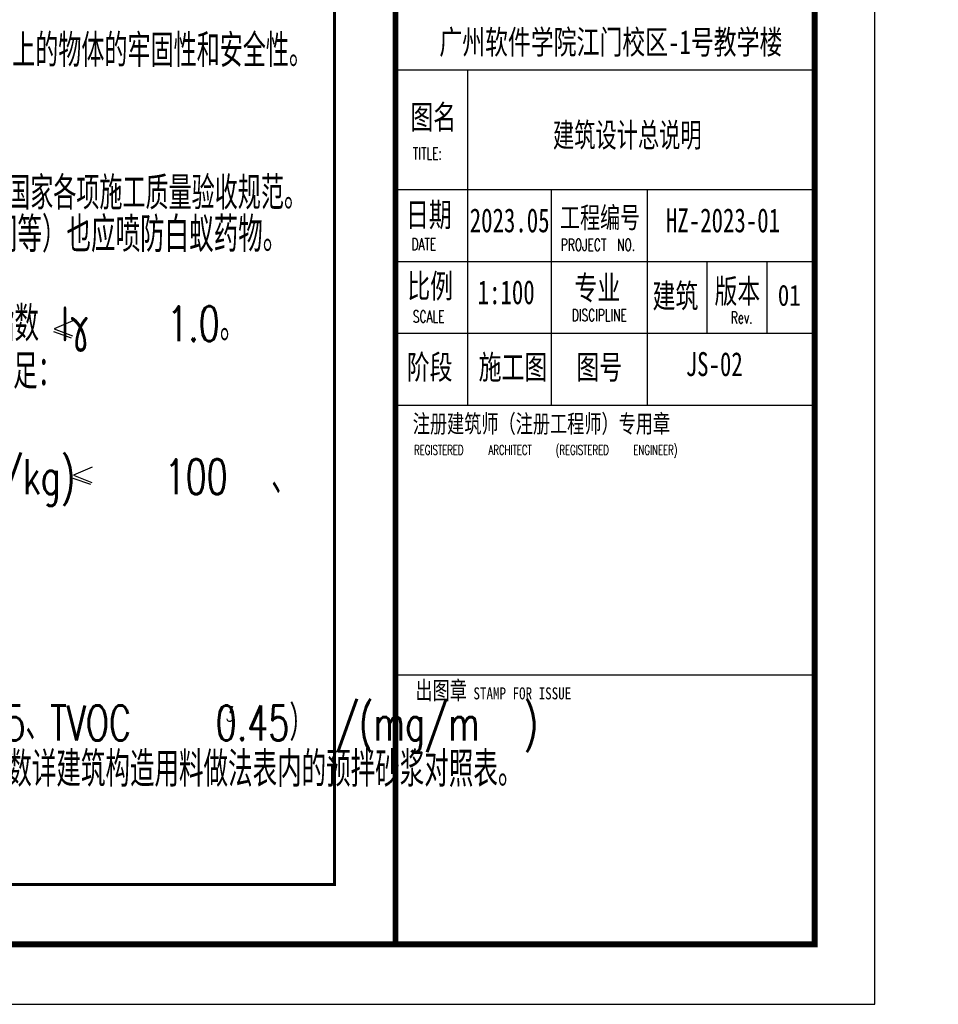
# Model space of a CAD drawing. Extents: x 1779708 to 7299578, y -1121471 to 88434.
# Tile 33 of 100: x 3962550 to 3977885, y -1025392 to -1008957. Entities that reach past the tile are written whole.
import ezdxf

# ---------------------------------------------------------------- set-up
doc = ezdxf.new("R2010")
doc.units = 0
doc.header["$LTSCALE"] = 1000
doc.header["$MEASUREMENT"] = 0
for name, color, linetype in [('DT', 3, 'CONTINUOUS'), ('NONE', 7, 'CONTINUOUS'), ('PUB_TITLE', 4, 'CONTINUOUS'), ('T1', 7, 'CONTINUOUS'), ('可见线', 6, 'CONTINUOUS'), ('通-图框－文字', 4, 'CONTINUOUS')]:
    doc.layers.add(name, color=color, linetype=linetype)
doc.styles.add('-宋体', font='simhei.ttf', dxfattribs={"width": 0.7})
doc.styles.add('dim_font', font='SIMPLEX.shx', dxfattribs={"width": 0.8})
doc.styles.add('HZ', font='txt', dxfattribs={"bigfont": 'hztxt'})
doc.styles.add('仿宋', font='txt', dxfattribs={"width": 0.7})

# ---------------------------------------------------------------- blocks, each defined once
blk = doc.blocks.new('A$C3D8761CE')
at = {"layer": 'PUB_TITLE'}
for p, q in [((76100, 15600), (83100, 15600)), ((76100, 13600), (83100, 13600)), ((76100, 13600), (83100, 13600)), ((76100, 13600), (83100, 13600)), ((76100, 13600), (83100, 13600)), ((76100, 12400), (83100, 12400)), ((76100, 11200), (83100, 11200)), ((76100, 5500), (83100, 5500))]:
    blk.add_line(p, q, dxfattribs=at)
blk.add_lwpolyline([(0, 0), (84100, 0), (84100, 59400), (0, 59400)], close=True, dxfattribs=at)
at = {"layer": 'PUB_TITLE', "const_width": 100}
blk.add_lwpolyline([(2500, 1000), (83100, 1000), (83100, 58400), (2500, 58400)], close=True, dxfattribs=at)
blk.add_lwpolyline([(76100, 58400), (76100, 1000)], dxfattribs=at)
at = {"layer": 'PUB_TITLE'}
for points in [[(77300, 15600), (77300, 10000)], [(76100, 13600), (83100, 13600)], [(78700, 13600), (78700, 10000)], [(80300, 13600), (80300, 10000)], [(81300, 12400), (81300, 11200)], [(82300, 12400), (82300, 11200)], [(76100, 10000), (83100, 10000)]]:
    blk.add_lwpolyline(points, dxfattribs=at)
at = {"layer": '通-图框－文字'}
for s, height, style, width, p in [('广州软件学院江门校区-1号教学楼', 400, '仿宋', 0.7, (76831, 15861)), ('图名', 400, '仿宋', 0.7, (76348, 14609)), ('日期', 400, '仿宋', 0.7, (76276, 12980)), ('工程编号', 350, '仿宋', 0.7, (78847, 12958)), ('2023.05', 400, '仿宋', 0.7, (77339, 12886)), ('HZ-2023-01', 400, '仿宋', 0.7, (80615, 12886)), ('比例', 400, '仿宋', 0.7, (76298, 11790)), ('专业', 400, '仿宋', 0.7, (79089, 11759)), ('版本', 400, '仿宋', 0.7, (81425, 11703)), ('建筑', 400, '仿宋', 0.7, (80391, 11624)), ('01', 350, '-宋体', 0.8, (82483, 11660)), ('阶段', 400, '仿宋', 0.7, (76288, 10436)), ('施工图', 400, '仿宋', 0.7, (77488, 10436)), ('图号', 400, '仿宋', 0.7, (79121, 10436)), ('注册建筑师（注册工程师）专用章', 300, '仿宋', 0.7, (76388, 9541)), ('出图章', 300, '仿宋', 0.7, (76433, 5090)), ('STAMP FOR ISSUE', 200, '-宋体', 0.8, (77401, 5090))]:
    blk.add_text(s, height=height, dxfattribs=dict(at, style=style, width=width)).set_placement(p)
at = {"layer": '通-图框－文字', "color": 4, "style": 'dim_font', "width": 0.65}
for s, height, p in [('TITLE:', 200, (76392, 14101)), ('DATE', 200, (76368, 12589)), ('PROJECT  NO.', 200, (78862, 12577)), ('SCALE', 200, (76387, 11380)), ('DISCIPLINE', 200, (79042, 11404)), ('Rev.', 200, (81699, 11363)), ('REGISTERED', 160, (76411, 9173)), ('ARCHITECT', 160, (77653, 9173)), ('(REGISTERED', 160, (78774, 9173)), ('ENGINEER)', 160, (80072, 9173))]:
    blk.add_text(s, height=height, dxfattribs=at).set_placement(p)

msp = doc.modelspace()

# ---------------------------------------------------------------- linework, layer by layer
at = {"layer": 'DT', "color": 3}
msp.add_line((3932564.3, -1023392.1), (3967803.1, -1023392.1), dxfattribs=at)
msp.add_line((3932564.3, -1023392.1), (3967803.1, -1023392.1), dxfattribs=at)
at = {"layer": 'DT', "color": 3, "const_width": 50}
msp.add_lwpolyline([(3932564.3, -970682), (3932564.3, -1023392.1), (3967803.1, -1023392.1), (3967803.1, -970682), (3932564.3, -970682)], dxfattribs=at)
at = {"layer": 'NONE'}
for p, q in [((3963415.5, -1014271.1), (3963118.6, -1014168.3)), ((3963738.3, -1016716.6), (3963441.4, -1016613.9))]:
    msp.add_line(p, q, dxfattribs=at)
at = {"layer": 'NONE', "elevation": 0}
for points in [[(3963439.1, -1013983.2), (3963124, -1014116.9), (3963433, -1014236.6)], [(3963761.9, -1016428.8), (3963446.8, -1016562.5), (3963755.8, -1016682.1)]]:
    msp.add_lwpolyline(points, dxfattribs=at)

# ---------------------------------------------------------------- block references
at = {"layer": '可见线'}
msp.add_blockref('A$C3D8761CE', (3892723.3, -1025392.1), dxfattribs=at)

# ---------------------------------------------------------------- texts
at = {"layer": 'NONE', "style": 'dim_font', "width": 0.625}
msp.add_text('3', height=250, dxfattribs=at).set_placement((3965992.6, -1020673.8))
at = {"layer": 'T1', "color": 7, "style": 'HZ', "width": 0.7}
for s, height, p in [('墙体柱与门窗等配件的固定连接，除注明外，可根据位置需要采用射钉，膨胀螺栓，予埋铁件等方式，施工时视情况而定，但一定要保证连接在其上的物体的牢固性和安全性。', 550, (3937784.5, -1009747.9)), ('本工程内、外非承重填充墙各部连接构造、墙身节点与变形缝构造做法，均详中南标建筑图集       其他未详尽之处，施工中应严格执行国家各项施工质量验收规范。', 550, (3937784.5, -1012125.7)), (' 所有木构件或木装修均应先进行防白蚁药剂处理；室内地坪回填土平整后对内墙面四周50cm处喷洒防白蚁药物；易潮房间（如卫生间等）也应喷防白蚁药物。', 585, (3937670.6, -1012835.9))]:
    msp.add_text(s, height=height, dxfattribs=at).set_placement(p)
at = {"layer": 'T1', "style": 'HZ', "width": 0.7}
for s, p in [('本工程所使用的砂、石、砌块、水泥、混凝土等无机非金属建筑主体材料的放射性限量应满足：内照射指数IRa    1.0、外照射指数 Iγ   1.0。', (3937787.7, -1014325.9)), ('本工程所使用的无机非金属装修材料，包括石材、建筑卫生陶瓷、石膏板、吊顶(顶棚)材料、无机瓷质砖粘结材料等，其放射性限量应满足：', (3937787.7, -1015119)), ('使用内墙涂料(腻子)产品中发挥性有机化合物含量(TVOC)、苯、甲苯、二甲苯总和/(mg/kg)    300、游离甲醇(mg/kg)   100  、', (3937787.7, -1016878.5)), ('建筑出入口和平台、公共走廊、电梯门厅、厨房、浴室、卫生间等易滑的地面，防滑等级应该不低于中高级防滑等级。', (3937787.7, -1020222.1)), ('室内空气污染物的活度和浓度（氡   150 ) /(Bq/m  )、(游离甲醛   0.07、苯   0.06、氨    0.15、TVOC   0.45） /(mg/m  ) ', (3937787.7, -1020988.6)), ('本工程砌筑砂浆、抹灰砂浆和地面等砂浆均选用预拌砂浆，预拌砂浆选用《预拌砂浆》               图集,预拌砂浆参数详建筑构造用料做法表内的预拌砂浆对照表。', (3937787.7, -1021761.5))]:
    msp.add_text(s, height=585, dxfattribs=at).set_placement(p)
at = {"layer": '通-图框－文字', "style": '仿宋'}
for s, width, p in [('建筑设计总说明', 0.65, (3971451.8, -1011082.2)), ('1:100', 0.7, (3970194.8, -1013705.9)), ('JS-02', 0.7, (3973668.2, -1014905.9))]:
    msp.add_text(s, height=400, dxfattribs=dict(at, width=width)).set_placement(p)

doc.saveas('drawing.dxf')
